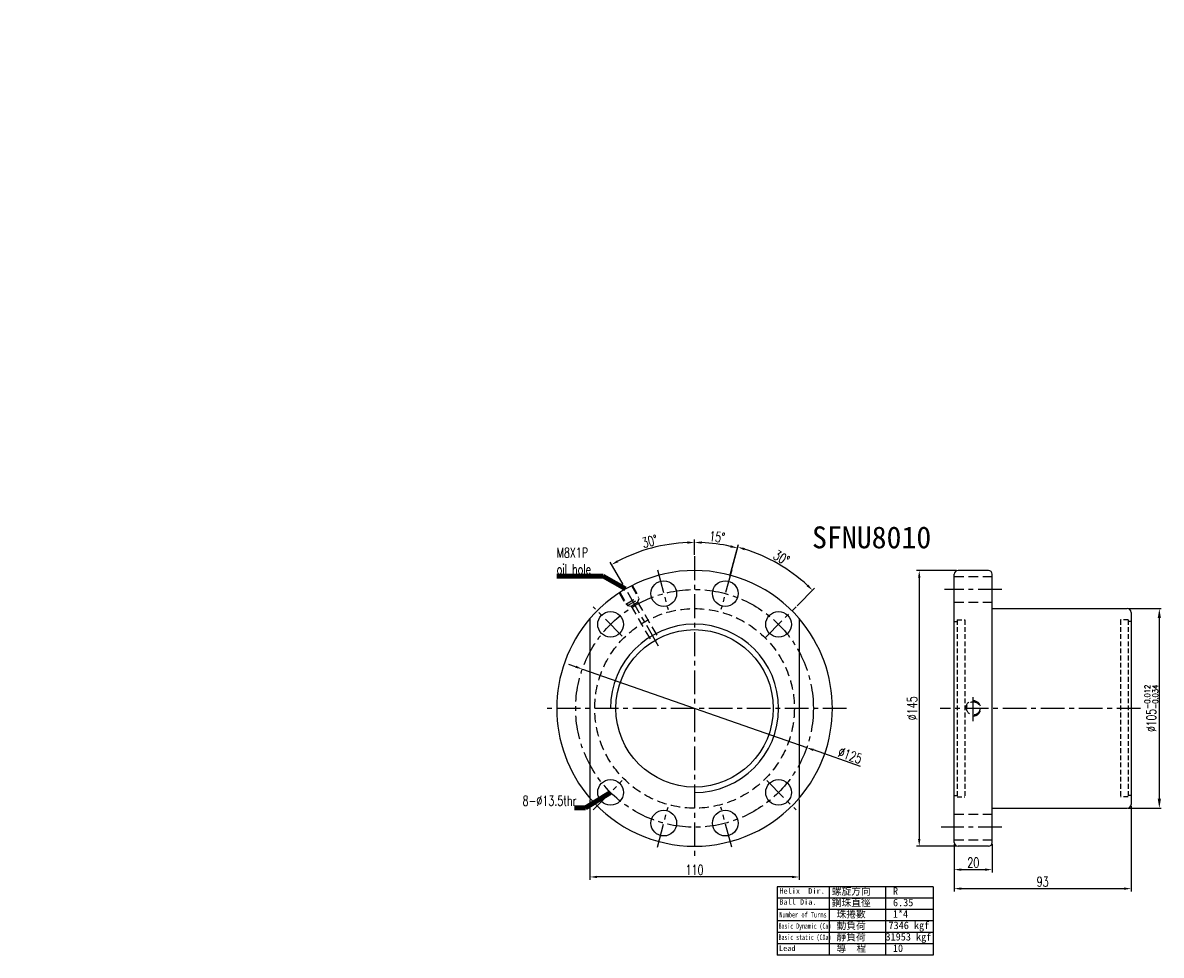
# Model space of a CAD drawing. Extents: x 732 to 1330, y 50 to 540.
import ezdxf
from ezdxf.enums import TextEntityAlignment as Align

# ---------------------------------------------------------------- set-up
doc = ezdxf.new("R2010")
doc.units = 0
doc.header["$MEASUREMENT"] = 0
for name, pattern in [('CENTER', [2, 1.25, -0.25, 0.25, -0.25]), ('DASHED', [0.75, 0.5, -0.25]), ('HIDDEN', [0.375, 0.25, -0.125])]:
    doc.linetypes.add(name, pattern=pattern)
for name, color, linetype in [('CEN', 1, 'CENTER'), ('CHA', 2, 'CONTINUOUS'), ('DIM', 4, 'CONTINUOUS'), ('HID', 2, 'HIDDEN'), ('OUT', 3, 'CONTINUOUS')]:
    doc.layers.add(name, color=color, linetype=linetype)
doc.styles.add('CHN', font='SIMPLEX.shx', dxfattribs={"width": 0.7, "bigfont": 'CHINESET.shx'})
doc.styles.add('DIM-7', font='SIMPLEX.shx', dxfattribs={"width": 0.7, "bigfont": 'chineset.shx'})
doc.styles.add('T', font='txt')
doc.dimstyles.new('CNS', dxfattribs={"dimscale": 0, "dimtxt": 4, "dimasz": 3, "dimexe": 1, "dimexo": 0.5, "dimgap": 1, "dimtad": 1, "dimdsep": 46, "dimtxsty": 'CHN', "dimcen": 0.09, "dimclrd": 256, "dimclre": 256, "dimclrt": 256, "dimadec": 0, "dimazin": 0, "dimtp": 1, "dimtm": 1, "dimtfac": 0.6, "dimtix": 1, "dimtmove": 2, "dimatfit": 3, "dimfxl": 1, "dimtvp": 0.85, "dimtolj": 1, "dimarcsym": 0})

# ---------------------------------------------------------------- blocks, each defined once
blk = doc.blocks.new('salomechen')
at = {"layer": 'DIM', "color": 4, "insert": (137.9, 152.31), "char_height": 3, "attachment_point": 1, "style": 'DIM-7'}
blk.add_mtext('\\A1;', dxfattribs=at)
blk = doc.blocks.new('*D20')
at = {"layer": 'DIM', "color": 0, "lineweight": -2, "transparency": 16777216}
for p, q in [((1104.64, 253.43), (1108.02, 266.03)), ((1138.82, 233.69), (1148.05, 242.92))]:
    blk.add_line(p, q, dxfattribs=at)
blk.add_arc((1084.91, 179.78), 87.8, 47.44742, 72.55258, dxfattribs=at)
at = {"layer": 'DIM', "color": 0, "transparency": 16777216}
for points in [[(1111.05, 262.93), (1111.4, 264.13), (1107.63, 264.58)], [(1144.71, 244.9), (1143.85, 244), (1146.99, 241.86)]]:
    blk.add_solid(points, dxfattribs=at)
at = {"layer": 'DIM', "color": 0, "transparency": 16777216, "insert": (1130.64, 258.99), "char_height": 5.25, "attachment_point": 5, "rotation": 330, "style": 'CHN'}
blk.add_mtext('\\A1;30°', dxfattribs=at)
blk = doc.blocks.new('*D21')
at = {"layer": 'DIM', "color": 0, "lineweight": -2, "transparency": 16777216}
for p, q in [((1313.01, 232.28), (1330.38, 232.28)), ((1329.38, 132.28), (1329.38, 227.28)), ((1313.01, 127.28), (1330.38, 127.28))]:
    blk.add_line(p, q, dxfattribs=at)
at = {"layer": 'DIM', "color": 0, "transparency": 16777216}
for points in [[(1328.54, 227.28), (1330.21, 227.28), (1329.38, 232.28)], [(1328.54, 132.28), (1330.21, 132.28), (1329.38, 127.28)]]:
    blk.add_solid(points, dxfattribs=at)
at = {"layer": 'DIM', "color": 0, "transparency": 16777216, "insert": (1325.18, 179.78), "char_height": 5, "attachment_point": 5, "rotation": 90, "style": 'CHN'}
blk.add_mtext('\\A1;%%C105{\\H3.000000;\\S-0.012^ -0.034;}', dxfattribs=at)
blk = doc.blocks.new('*D22')
at = {"layer": 'DIM', "color": 0, "lineweight": -2, "transparency": 16777216}
for p, q in [((1022.37, 201.66), (1018.83, 202.89)), ((1025.91, 200.42), (1143.9, 159.13)), ((1172.2, 149.23), (1147.44, 157.89))]:
    blk.add_line(p, q, dxfattribs=at)
at = {"layer": 'DIM', "color": 0, "transparency": 16777216}
for points in [[(1022.58, 202.25), (1022.17, 201.07), (1025.91, 200.42)], [(1147.64, 158.48), (1147.23, 157.3), (1143.9, 159.13)]]:
    blk.add_solid(points, dxfattribs=at)
at = {"layer": 'DIM', "color": 0, "transparency": 16777216, "insert": (1166.73, 155.04), "char_height": 5.25, "attachment_point": 5, "rotation": 340.71492, "style": 'CHN'}
blk.add_mtext('\\A1;∅125', dxfattribs=at)
blk = doc.blocks.new('*D23')
at = {"layer": 'DIM', "color": 0, "lineweight": -2, "transparency": 16777216}
for p, q in [((1029.91, 131.79), (1029.91, 89.6)), ((1139.91, 131.79), (1139.91, 89.6)), ((1136.16, 91.1), (1033.66, 91.1))]:
    blk.add_line(p, q, dxfattribs=at)
at = {"layer": 'DIM', "color": 0, "transparency": 16777216}
for points in [[(1033.66, 91.73), (1033.66, 90.48), (1029.91, 91.1)], [(1136.16, 91.73), (1136.16, 90.48), (1139.91, 91.1)]]:
    blk.add_solid(points, dxfattribs=at)
at = {"layer": 'DIM', "color": 0, "transparency": 16777216, "insert": (1084.91, 94.78), "char_height": 5.25, "attachment_point": 5, "style": 'CHN'}
blk.add_mtext('\\A1;110', dxfattribs=at)
blk = doc.blocks.new('*D24')
at = {"layer": 'DIM', "color": 0, "lineweight": -2, "transparency": 16777216}
for p, q in [((1084.91, 260.53), (1084.91, 268.55)), ((1103.54, 249.32), (1107.88, 265.53))]:
    blk.add_line(p, q, dxfattribs=at)
blk.add_arc((1084.91, 179.78), 87.28, 77.462, 87.538, dxfattribs=at)
at = {"layer": 'DIM', "color": 0, "transparency": 16777216}
for points in [[(1088.64, 266.35), (1088.67, 267.6), (1084.91, 267.05)], [(1104, 265.58), (1103.7, 264.36), (1107.49, 264.08)]]:
    blk.add_solid(points, dxfattribs=at)
at = {"layer": 'DIM', "color": 0, "transparency": 16777216, "insert": (1096.78, 269.95), "char_height": 5.25, "attachment_point": 5, "rotation": 352.5, "style": 'CHN'}
blk.add_mtext('\\A1;15°', dxfattribs=at)
blk = doc.blocks.new('*D25')
at = {"layer": 'DIM', "color": 0, "lineweight": -2, "transparency": 16777216}
for p, q in [((1084.91, 260.53), (1084.91, 268.55)), ((1047.28, 244.94), (1040.52, 256.66))]:
    blk.add_line(p, q, dxfattribs=at)
blk.add_arc((1084.91, 179.78), 87.28, 92.462, 117.538, dxfattribs=at)
at = {"layer": 'DIM', "color": 0, "transparency": 16777216}
for points in [[(1081.14, 267.6), (1081.17, 266.35), (1084.91, 267.05)], [(1044.86, 256.62), (1044.25, 257.71), (1041.27, 255.36)]]:
    blk.add_solid(points, dxfattribs=at)
at = {"layer": 'DIM', "color": 0, "transparency": 16777216, "insert": (1061.37, 267.63), "char_height": 5.25, "attachment_point": 5, "rotation": 15, "style": 'CHN'}
blk.add_mtext('\\A1;30°', dxfattribs=at)
blk = doc.blocks.new('*D26')
at = {"layer": 'DIM', "color": 0, "lineweight": -2, "transparency": 16777216}
for p, q in [((1222.76, 252.28), (1201.59, 252.28)), ((1203.09, 248.53), (1203.09, 111.03)), ((1222.76, 107.28), (1201.59, 107.28))]:
    blk.add_line(p, q, dxfattribs=at)
at = {"layer": 'DIM', "color": 0, "transparency": 16777216}
for points in [[(1202.46, 248.53), (1203.71, 248.53), (1203.09, 252.28)], [(1202.46, 111.03), (1203.71, 111.03), (1203.09, 107.28)]]:
    blk.add_solid(points, dxfattribs=at)
at = {"layer": 'DIM', "color": 0, "transparency": 16777216, "insert": (1199.41, 179.78), "char_height": 5.25, "attachment_point": 5, "rotation": 90, "style": 'CHN'}
blk.add_mtext('\\A1;%%c145', dxfattribs=at)
blk = doc.blocks.new('*D27')
at = {"layer": 'DIM', "color": 0, "lineweight": -2, "transparency": 16777216}
for p, q in [((1314.51, 128.53), (1314.51, 83.46)), ((1221.51, 108.53), (1221.51, 83.46)), ((1225.26, 84.96), (1310.76, 84.96))]:
    blk.add_line(p, q, dxfattribs=at)
at = {"layer": 'DIM', "color": 0, "transparency": 16777216}
for points in [[(1225.26, 85.58), (1225.26, 84.33), (1221.51, 84.96)], [(1310.76, 85.58), (1310.76, 84.33), (1314.51, 84.96)]]:
    blk.add_solid(points, dxfattribs=at)
at = {"layer": 'DIM', "color": 0, "transparency": 16777216, "insert": (1268.01, 88.63), "char_height": 5.25, "attachment_point": 5, "style": 'CHN'}
blk.add_mtext('\\A1;93', dxfattribs=at)
blk = doc.blocks.new('*D28')
at = {"layer": 'DIM', "color": 0, "lineweight": -2, "transparency": 16777216}
for p, q in [((1221.51, 108.53), (1221.51, 93.45)), ((1241.51, 108.53), (1241.51, 93.45)), ((1225.26, 94.95), (1237.76, 94.95))]:
    blk.add_line(p, q, dxfattribs=at)
at = {"layer": 'DIM', "color": 0, "transparency": 16777216}
for points in [[(1225.26, 95.58), (1225.26, 94.33), (1221.51, 94.95)], [(1237.76, 95.58), (1237.76, 94.33), (1241.51, 94.95)]]:
    blk.add_solid(points, dxfattribs=at)
at = {"layer": 'DIM', "color": 0, "transparency": 16777216, "insert": (1231.51, 98.63), "char_height": 5.25, "attachment_point": 5, "style": 'CHN'}
blk.add_mtext('\\A1;20', dxfattribs=at)

msp = doc.modelspace()

# ---------------------------------------------------------------- linework, layer by layer
at = {"layer": 'CEN', "color": 7, "linetype": 'CENTER', "ltscale": 10}
for p, q in [((1084.905, 259.775), (1084.905, 99.775)), ((1065.365, 252.703), (1070.994, 231.694)), ((1104.446, 252.703), (1098.817, 231.694)), ((1066.009, 212.504), (1047.655, 244.294)), ((1246.507, 242.275), (1216.33, 242.275)), ((1046.899, 217.782), (1031.519, 233.162)), ((1122.029, 216.898), (1138.292, 233.162)), ((1231.507, 173.101), (1231.507, 187.131)), ((1164.905, 179.775), (1004.905, 179.775)), ((1319.507, 179.775), (1214.059, 179.775)), ((1031.519, 126.389), (1046.899, 141.768)), ((1122.912, 141.768), (1138.292, 126.389)), ((1065.365, 106.848), (1070.994, 127.857)), ((1104.446, 106.848), (1098.817, 127.857)), ((1246.507, 117.275), (1214.608, 117.275))]:
    msp.add_line(p, q, dxfattribs=at)
msp.add_circle((1084.905, 179.775), 62.5, dxfattribs=at)
at = {"layer": 'DIM'}
for p, q in [((1210.465, 85.966), (1128.332, 85.966)), ((1128.332, 85.966), (1128.332, 49.937)), ((1155.71, 85.966), (1155.71, 49.937)), ((1185.338, 85.966), (1185.338, 49.937)), ((1210.465, 85.966), (1210.465, 49.937)), ((1210.465, 79.961), (1128.332, 79.961)), ((1210.465, 73.956), (1128.332, 73.956)), ((1210.465, 67.952), (1128.332, 67.952)), ((1210.465, 61.947), (1128.332, 61.947)), ((1210.465, 55.942), (1128.332, 55.942)), ((1210.465, 49.937), (1128.332, 49.937))]:
    msp.add_line(p, q, dxfattribs=at)
at = {"layer": 'DIM', "color": 7}
msp.add_arc((1084.905, 179.775), 44.25, 270, 180, dxfattribs=at)
at = {"layer": 'HID', "color": 7, "linetype": 'DASHED', "ltscale": 10}
for p, q in [((1241.507, 249.025), (1221.507, 249.025)), ((1045.191, 240.562), (1048.691, 234.5)), ((1045.624, 240.812), (1049.624, 233.884)), ((1051.687, 244.312), (1055.687, 237.384)), ((1052.12, 244.562), (1055.62, 238.5)), ((1048.691, 234.5), (1055.62, 238.5)), ((1049.624, 233.884), (1055.687, 237.384)), ((1049.711, 233.934), (1051.523, 233.595)), ((1051.523, 233.595), (1054.988, 235.595)), ((1051.523, 233.595), (1062.498, 214.587)), ((1055.6, 237.334), (1054.988, 235.595)), ((1054.988, 235.595), (1065.962, 216.587)), ((1241.507, 235.525), (1221.507, 235.525)), ((1241.507, 124.025), (1221.507, 124.025)), ((1241.507, 110.525), (1221.507, 110.525))]:
    msp.add_line(p, q, dxfattribs=at)
at = {"layer": 'HID', "color": 7, "ltscale": 10}
for p, q in [((1221.507, 225.525), (1223.007, 225.525)), ((1223.007, 226.275), (1223.007, 133.275)), ((1223.007, 226.275), (1227.007, 226.275)), ((1227.007, 226.275), (1227.007, 133.275)), ((1309.007, 226.275), (1309.007, 133.275)), ((1313.007, 226.275), (1309.007, 226.275)), ((1313.007, 226.275), (1313.007, 133.275)), ((1314.507, 225.525), (1313.007, 225.525)), ((1221.507, 134.025), (1223.007, 134.025)), ((1223.007, 133.275), (1227.007, 133.275)), ((1313.007, 133.275), (1309.007, 133.275)), ((1314.507, 134.025), (1313.007, 134.025))]:
    msp.add_line(p, q, dxfattribs=at)
at = {"layer": 'HID', "color": 7, "linetype": 'DASHED', "ltscale": 10}
for centre, radius in [((1084.905, 179.775), 52.5), ((1231.507, 179.775), 3.5)]:
    msp.add_circle(centre, radius, dxfattribs=at)
msp.add_arc((1231.507, 179.775), 4, 270, 180, dxfattribs=at)
at = {"layer": 'OUT', "color": 7, "linetype": 'Continuous', "ltscale": 10}
for p, q in [((1239.507, 252.275), (1223.507, 252.275)), ((1221.507, 109.275), (1221.507, 250.275)), ((1241.507, 109.275), (1241.507, 250.275)), ((1241.507, 232.275), (1312.507, 232.275)), ((1241.507, 127.275), (1312.507, 127.275)), ((1239.507, 107.275), (1223.507, 107.275))]:
    msp.add_line(p, q, dxfattribs=at)
at = {"layer": 'OUT', "color": 7}
msp.add_line((1314.507, 230.275), (1314.507, 129.275), dxfattribs=at)
at = {"layer": 'OUT', "color": 7, "ltscale": 10}
for p, q in [((1029.905, 227.011), (1029.905, 132.539)), ((1139.905, 227.011), (1139.905, 132.539))]:
    msp.add_line(p, q, dxfattribs=at)
at = {"layer": 'OUT', "color": 7}
for centre in [(1068.729, 240.146), (1101.082, 240.146), (1040.711, 223.969), (1129.1, 223.969), (1040.711, 135.581), (1129.1, 135.581), (1068.729, 119.405), (1101.082, 119.405)]:
    msp.add_circle(centre, 6.75, dxfattribs=at)
at = {"layer": 'OUT', "color": 7, "linetype": 'Continuous', "ltscale": 10}
msp.add_circle((1084.905, 179.775), 41.4, dxfattribs=at)
at = {"layer": 'OUT', "color": 7}
for start, end in [(40.657249, 139.342751), (139.342751, 220.657249), (319.342751, 40.657249), (220.657249, 319.342751)]:
    msp.add_arc((1084.905, 179.775), 72.5, start, end, dxfattribs=at)
at = {"layer": 'OUT', "color": 7, "linetype": 'Continuous', "ltscale": 10}
for centre, start, end in [((1223.507, 250.275), 90, 180), ((1239.507, 250.275), 0, 90), ((1223.507, 109.275), 180, 270), ((1239.507, 109.275), 270, 0)]:
    msp.add_arc(centre, 2, start, end, dxfattribs=at)
at = {"layer": 'OUT', "color": 7, "ltscale": 10}
for centre, start, end in [((1312.507, 230.275), 0, 90), ((1312.507, 129.275), 270, 0)]:
    msp.add_arc(centre, 2, start, end, dxfattribs=at)

# ---------------------------------------------------------------- block references
at = {"layer": 'CHA'}
msp.add_blockref('salomechen', (593.67, 388.05), dxfattribs=at)

# ---------------------------------------------------------------- texts
at = {"layer": 'CHA', "color": 0, "style": 'T'}
msp.add_text('SFNU8010', height=11.52, dxfattribs=at).set_placement((1178.062, 269.711), align=Align.MIDDLE)
at = {"layer": 'DIM', "style": 'T'}
for s, height, p in [('Helix  Dir.', 2.90304, (1129.524, 82.312)), ('螺旋方向', 3.9375, (1157.101, 81.704)), ('R', 3.938, (1189.289, 81.704)), ('Ball Dia.', 2.903, (1129.524, 76.515)), ('鋼珠直徑', 3.9375, (1157.101, 75.699)), ('6.35', 3.9375, (1189.289, 75.699)), ('珠捲數', 3.9375, (1159.601, 69.694)), ('1*4', 3.9375, (1189.229, 69.694)), ('動負荷', 3.9375, (1159.601, 63.689)), ('7346 kgf', 3.9375, (1186.921, 63.689)), ('靜負荷', 3.9375, (1159.601, 57.684)), ('31953 kgf', 3.9375, (1185.338, 57.684)), ('Lead', 2.903, (1129.317, 52.154)), ('導  程', 3.9375, (1159.601, 51.68)), ('10', 3.9375, (1189.229, 51.68))]:
    msp.add_text(s, height=height, dxfattribs=at).set_placement(p)
for s, width, p in [('Number of Turns', 0.7, (1129.524, 69.783)), ('Basic Dynamic (Ca)', 0.65, (1129.11, 63.851)), ('Basic static (C0a)', 0.65, (1129.11, 57.955))]:
    msp.add_text(s, height=2.90304, dxfattribs=dict(at, width=width)).set_placement(p)
at = {"layer": 'DIM', "color": 7, "char_height": 5.25}
for s, insert, attachment_point, style in [('M8X1P\\Poil hole', (1012.402, 257.29), 4, 'CHN'), ('8-%%C13.5thr', (1022.787, 131.184), 6, 'DIM-7')]:
    msp.add_mtext(s, dxfattribs=dict(at, insert=insert, attachment_point=attachment_point, style=style))

# ---------------------------------------------------------------- dimensions: what is measured, and where the dimension line sits
at = {"layer": 'DIM', "color": 7}
for base, line1, line2, picture, middle in [((1069.75, 265.726), ((1066.009, 212.504), (1047.655, 244.294)), ((1084.905, 259.775), (1084.905, 99.775)), '*D25', (1061.365, 267.628)), ((1100.061, 265.726), ((1103.346, 248.597), (1098.817, 231.694)), ((1084.905, 259.775), (1084.905, 99.775)), '*D24', (1096.777, 269.949)), ((1135.264, 251.694), ((1104.446, 252.703), (1098.817, 231.694)), ((1122.029, 216.898), (1138.292, 233.162)), '*D20', (1130.641, 258.992))]:
    dim = msp.add_angular_dim_2l(base=base, line1=line1, line2=line2, dimstyle='CNS', override={"dimscale": 1.5, "dimtxt": 3.5, "dimasz": 2.5, "dimgap": 0.7, "dimclrd": 0, "dimclre": 0, "dimclrt": 0, "dimtmove": 0}, dxfattribs=at)
    dim.commit()
    dim.dimension.update_dxf_attribs({"geometry": picture, "text_midpoint": middle})
for base, p1, p2, text, override, picture, middle in [((1203.089, 107.275), (1223.507, 252.275), (1223.507, 107.275), '%%c<>', {"dimscale": 1.5, "dimtxt": 3.5, "dimasz": 2.5, "dimgap": 0.7, "dimclrd": 0, "dimclre": 0, "dimclrt": 0, "dimtmove": 0}, '*D26', (1199.414, 179.775)), ((1329.375, 232.275), (1312.507, 127.275), (1312.507, 232.275), '%%C<>', {"dimscale": 1, "dimtxt": 5, "dimasz": 5, "dimgap": 0.7, "dimclrd": 0, "dimclre": 0, "dimclrt": 0, "dimtol": 1, "dimlim": 0, "dimtp": -0.012, "dimtm": 0.034, "dimtdec": 3, "dimtmove": 1}, '*D21', (1325.175, 179.775))]:
    dim = msp.add_linear_dim(base=base, p1=p1, p2=p2, angle=90, text=text, dimstyle='CNS', override=override, dxfattribs=at)
    dim.commit()
    dim.dimension.update_dxf_attribs({"geometry": picture, "text_midpoint": middle})
dim = msp.add_diameter_dim_2p(p1=(1025.913, 200.417), p2=(1143.898, 159.133), dimstyle='CNS', override={"dimscale": 1.5, "dimtxt": 3.5, "dimasz": 2.5, "dimgap": 0.7, "dimclrd": 0, "dimclrt": 0, "dimtmove": 0}, dxfattribs=at)
dim.commit()
dim.dimension.update_dxf_attribs({"geometry": '*D22', "text_midpoint": (1165.513, 151.57), "dimtype": 163})
for base, p1, p2, picture, middle in [((1029.905, 91.104), (1139.905, 132.539), (1029.905, 132.539), '*D23', (1084.905, 94.779)), ((1314.507, 84.957), (1221.507, 109.275), (1314.507, 129.275), '*D27', (1268.007, 88.632))]:
    dim = msp.add_linear_dim(base=base, p1=p1, p2=p2, dimstyle='CNS', override={"dimscale": 1.5, "dimtxt": 3.5, "dimasz": 2.5, "dimgap": 0.7, "dimclrd": 0, "dimclre": 0, "dimclrt": 0, "dimtmove": 0}, dxfattribs=at)
    dim.commit()
    dim.dimension.update_dxf_attribs({"geometry": picture, "text_midpoint": middle})
dim = msp.add_linear_dim(base=(1241.507, 94.951), p1=(1221.507, 109.275), p2=(1241.507, 109.275), dimstyle='CNS', override={"dimscale": 1.5, "dimtxt": 3.5, "dimasz": 2.5, "dimgap": 0.7, "dimclrd": 0, "dimclre": 0, "dimclrt": 0, "dimtmove": 0}, dxfattribs=at)
dim.commit()
dim.dimension.update_dxf_attribs({"geometry": '*D28', "text_midpoint": (1231.507, 94.951), "dimtype": 160})

# ---------------------------------------------------------------- leaders
at = {"layer": 'DIM', "color": 7, "annotation_type": 0, "has_hookline": 1, "hookline_direction": 1, "text_width": 19.6}
msp.add_leader([(1048.655, 242.562), (1036.802, 249.24), (1033.052, 249.24)], dimstyle='CNS', override={"dimscale": 1.5, "dimtxt": 3.5, "dimasz": 2.5, "dimgap": 0.7, "dimclrd": 0, "dimlwd": 65533}, dxfattribs=at)
at = {"layer": 'DIM', "color": 7, "annotation_type": 0, "has_hookline": 1, "hookline_direction": 1}
msp.add_leader([(1040.711, 135.581), (1027.587, 127.509), (1023.837, 127.509)], dimstyle='CNS', override={"dimscale": 1.5, "dimtxt": 3.5, "dimasz": 2.5, "dimgap": 0.7, "dimclrd": 0, "dimlwd": 65533}, dxfattribs=at)

doc.saveas('drawing.dxf')
